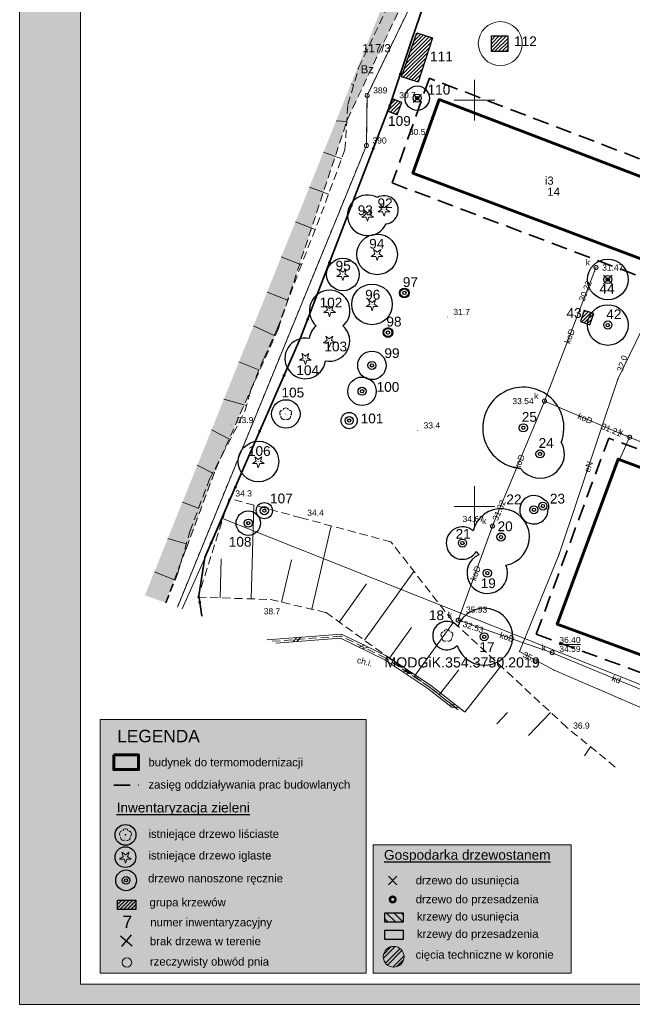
# Model space of a CAD drawing. Extents: x 5468194 to 5468404, y 5919486 to 5919674.
# Tile 1 of 13: x 5468194 to 5468269, y 5919489 to 5919610. Entities that reach past the tile are written whole.
import ezdxf
from ezdxf.enums import TextEntityAlignment as Align

# ---------------------------------------------------------------- set-up
doc = ezdxf.new("R2010")
doc.units = 0
doc.header["$PDSIZE"] = 0.75
doc.linetypes.add('PRZER1-1', pattern=[2, 1, -1])
doc.linetypes.add('PRZER2-1', pattern=[3, 2, -1])
doc.layers.get('0').update_dxf_attribs({"color": 253, "linetype": 'CONTINUOUS', "lineweight": 13})
for name, color, linetype, lineweight in [('022', 252, 'CONTINUOUS', 13), ('GEPPGD', 253, 'CONTINUOUS', 18), ('GEPPGD_O', 253, 'CONTINUOUS', 18), ('GESBLO', 253, 'CONTINUOUS', 18), ('GESBZO', 253, 'CONTINUOUS', 50), ('GESBZO_O', 253, 'CONTINUOUS', 50), ('GESDZI', 30, 'CONTINUOUS', 18), ('GESDZI_O', 30, 'CONTINUOUS', 18), ('GESUZY', 253, 'PRZER1-1', 18), ('GESUZY_O', 253, 'PRZER1-1', 18), ('GOSRBG', 253, 'CONTINUOUS', 18), ('GOSRBG_O', 253, 'CONTINUOUS', 18), ('GSLDSO', 253, 'CONTINUOUS', 18), ('GSLKOG', 253, 'CONTINUOUS', 35), ('GSPPRB', 253, 'CONTINUOUS', 20), ('GSPRDI', 253, 'CONTINUOUS', 18), ('GSPRDL', 253, 'CONTINUOUS', 18), ('GSPWPN', 253, 'CONTINUOUS', 13), ('GSPWPN_O', 253, 'CONTINUOUS', 13), ('GSSKOD', 253, 'PRZER2-1', 18), ('GSSKOD_O', 253, 'PRZER2-1', 18), ('GSSZAD', 253, 'PRZER2-1', 18), ('GSSZSN', 253, 'PRZER2-1', 18), ('GULEPR', 253, 'CONTINUOUS', 18), ('GULEPR_O', 253, 'CONTINUOUS', 18), ('GULKPR', 253, 'CONTINUOUS', 18), ('GULKPR_O', 253, 'CONTINUOUS', 18), ('GUPIWZ', 253, 'CONTINUOUS', 18), ('GUPIWZ_O', 253, 'CONTINUOUS', 18), ('GUPKSD', 253, 'CONTINUOUS', 18), ('GUPPRZ', 253, 'CONTINUOUS', 18), ('GUPPRZ_O', 253, 'CONTINUOUS', 18), ('ZZ korony', 94, 'CONTINUOUS', 30), ('ZZ_brak drzewa w terenie', 4, 'CONTINUOUS', 30), ('ZZ_budynek - termomodernizacja', 250, 'CONTINUOUS', 60), ('ZZ_cięcia techniczne', 30, 'CONTINUOUS', 13), ('ZZ_drzewa do przesadzenia', 180, 'CONTINUOUS', 30), ('ZZ_drzewa do usunięcia', 1, 'CONTINUOUS', 30), ('ZZ_drzewo nanoszone ręcznie', 34, 'CONTINUOUS', 30), ('ZZ_grupa krzewów', 3, 'CONTINUOUS', 30), ('ZZ_grupa krzewów_szraf', 3, 'CONTINUOUS', 13), ('ZZ_grupy krzewów', 3, 'CONTINUOUS', 30), ('ZZ_grupy krzewów szraf', 3, 'CONTINUOUS', 13), ('ZZ_korona', 94, 'CONTINUOUS', 30), ('ZZ_krzewy do przesadzenia', 210, 'CONTINUOUS', 13), ('ZZ_krzewy do usunięcia', 1, 'CONTINUOUS', 13), ('ZZ_numeracja', 5, 'CONTINUOUS', 13), ('ZZ_ramka', 250, 'CONTINUOUS', 13), ('ZZ_rzeczywisty obwód pnia', 6, 'CONTINUOUS', 13), ('ZZ_waloryzacja B', 5, 'CONTINUOUS', 30), ('ZZ_waloryzacja C', 6, 'CONTINUOUS', 30), ('ZZ_zakres oddziaływania prac', 40, 'PRZER2-1', 35)]:
    doc.layers.add(name, color=color, linetype=linetype, lineweight=lineweight)
doc.layers.add('ZZ_legenda', color=7, linetype='CONTINUOUS')
doc.styles.add('GENERATED_STYLE_1', font='ariali.ttf')
doc.styles.add('GEO-INFO', font='arial.ttf')
doc.styles.add('TMD', font='arial.ttf', dxfattribs={"height": 1.5})
pattern_1 = [(45, (0, 0), (-0.224506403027, 0.224506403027), [])]

# ---------------------------------------------------------------- blocks, each defined once
blk = doc.blocks.new('KOLO')
blk.add_hatch(color=0).paths.add_polyline_path([(-0.5, 0), (-0.482963, -0.12941), (-0.433013, -0.25), (-0.353553, -0.353553), (-0.25, -0.433013), (-0.12941, -0.482963), (0, -0.5), (0.12941, -0.482963), (0.25, -0.433013), (0.353553, -0.353553), (0.433013, -0.25), (0.482963, -0.12941), (0.5, 0), (0.482963, 0.12941), (0.433013, 0.25), (0.353553, 0.353553), (0.25, 0.433013), (0.12941, 0.482963), (0, 0.5), (-0.12941, 0.482963), (-0.25, 0.433013), (-0.353553, 0.353553), (-0.433013, 0.25), (-0.482963, 0.12941)])
blk = doc.blocks.new('EPPGS')
at = {"color": 0}
blk.add_lwpolyline([(0, 0.5), (0.154508, 0.475528), (0.293893, 0.404508), (0.404508, 0.293893), (0.475528, 0.154508), (0.5, 0), (0.475528, -0.154508), (0.404508, -0.293893), (0.293893, -0.404508), (0.154508, -0.475528), (0, -0.5), (-0.154508, -0.475528), (-0.293893, -0.404508), (-0.404508, -0.293893), (-0.475528, -0.154508), (-0.5, 0), (-0.475528, 0.154508), (-0.404508, 0.293893), (-0.293893, 0.404508), (-0.154508, 0.475528)], close=True, dxfattribs=at)
blk = doc.blocks.new('SPDIP')
blk.add_hatch(color=0).paths.add_polyline_path([(0, -0.09), (0.027812, -0.085595), (0.052901, -0.072812), (0.072812, -0.052901), (0.085595, -0.027812), (0.09, 0), (0.085595, 0.027812), (0.072812, 0.052901), (0.052901, 0.072812), (0.027812, 0.085595), (0, 0.09), (-0.027812, 0.085595), (-0.052901, 0.072812), (-0.072812, 0.052901), (-0.085595, 0.027812), (-0.09, 0), (-0.085595, -0.027812), (-0.072812, -0.052901), (-0.052901, -0.072812), (-0.027812, -0.085595)])
at = {"color": 0}
blk.add_lwpolyline([(0.544942, 0.177062), (1.426676, -0.463555), (0.336792, -0.463555), (0, -1.500096), (-0.336792, -0.463555), (-1.426676, -0.463555), (-0.544942, 0.177062), (-0.881734, 1.213603), (0, 0.572986), (0.881734, 1.213603)], close=True, dxfattribs=at)
blk = doc.blocks.new('SPDLP')
blk.add_hatch(color=0).paths.add_polyline_path([(0, -0.09), (0.027812, -0.085595), (0.052901, -0.072812), (0.072812, -0.052901), (0.085595, -0.027812), (0.09, 0), (0.085595, 0.027812), (0.072812, 0.052901), (0.052901, 0.072812), (0.027812, 0.085595), (0, 0.09), (-0.027812, 0.085595), (-0.052901, 0.072812), (-0.072812, 0.052901), (-0.085595, 0.027812), (-0.09, 0), (-0.085595, -0.027812), (-0.072812, -0.052901), (-0.052901, -0.072812), (-0.027812, -0.085595)])
at = {"color": 0}
for points in [[(-1.271938, -0.268652), (-1.40916, -0.048001), (-1.462858, 0.20623), (-1.426585, 0.463525), (-1.304695, 0.693003), (-1.11182, 0.867117), (-0.871109, 0.964971)], [(-0.648554, 1.126667), (-0.481106, 1.325358), (-0.255912, 1.454989), (0, 1.5), (0.255912, 1.454989), (0.481106, 1.325358), (0.648554, 1.126667)], [(0.871109, 0.964971), (1.11182, 0.867117), (1.304695, 0.693003), (1.426585, 0.463525), (1.462858, 0.20623), (1.40916, -0.048001), (1.271938, -0.268652)], [(-0.137547, -1.292703), (-0.389802, -1.355024), (-0.648184, -1.327532), (-0.881678, -1.213525), (-1.062258, -1.026689), (-1.168249, -0.78945), (-1.186929, -0.530282)], [(1.186929, -0.530282), (1.168249, -0.78945), (1.062258, -1.026689), (0.881678, -1.213525), (0.648184, -1.327532), (0.389802, -1.355024), (0.137547, -1.292703)]]:
    blk.add_lwpolyline(points, dxfattribs=at)
blk = doc.blocks.new('POINT')
at = {"color": 0}
blk.add_point((0, 0), dxfattribs=at)
blk = doc.blocks.new('ODTN_1')
at = {"color": 0}
for points in [[(-1, -0.5), (0, 0.5)], [(0, -0.5), (1, 0.5)]]:
    blk.add_lwpolyline(points, dxfattribs=at)
blk = doc.blocks.new('OKRAG_PELNY')
at = {"color": 0}
blk.add_lwpolyline([(0, 0.5), (0.12941, 0.482963), (0.25, 0.433013), (0.353553, 0.353553), (0.433013, 0.25), (0.482963, 0.12941), (0.5, 0), (0.482963, -0.12941), (0.433013, -0.25), (0.353553, -0.353553), (0.25, -0.433013), (0.12941, -0.482963), (0, -0.5), (-0.12941, -0.482963), (-0.25, -0.433013), (-0.353553, -0.353553), (-0.433013, -0.25), (-0.482963, -0.12941), (-0.5, 0), (-0.482963, 0.12941), (-0.433013, 0.25), (-0.353553, 0.353553), (-0.25, 0.433013), (-0.12941, 0.482963)], close=True, dxfattribs=at)
blk = doc.blocks.new('drzewo nanoszone ręcznie')
at = {"layer": 'ZZ_drzewo nanoszone ręcznie'}
for radius in [0.5, 0.2]:
    blk.add_circle((0, 0), radius, dxfattribs=at)
blk = doc.blocks.new('usunięcie')
at = {"layer": 'ZZ_drzewa do usunięcia'}
for p, q in [((0.52, 0.51), (-0.52, -0.54)), ((0.52, -0.54), (-0.52, 0.51))]:
    blk.add_line(p, q, dxfattribs=at)
blk = doc.blocks.new('brak drzewa w terenie')
at = {"layer": 'ZZ_brak drzewa w terenie'}
for p, q in [((-0.71, 0.61), (0.71, -0.61)), ((0.61, 0.71), (-0.61, -0.71))]:
    blk.add_line(p, q, dxfattribs=at)
blk = doc.blocks.new('legenda inw.')
at = {"layer": 'ZZ_grupy krzewów szraf'}
h = blk.add_hatch(dxfattribs=at)
h.set_pattern_fill('ANSI31', color=256, scale=0.1)
h.set_pattern_definition([(45, (-5468702.04693, -5918207.18083), (-0.224506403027, 0.224506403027), [])])
h.paths.add_polyline_path([(-30.59, 8.97), (-28.36, 8.97), (-28.36, 7.84), (-30.59, 7.84)])
at = {"layer": 'ZZ_ramka', "true_color": 0xffffff}
blk.add_hatch(color=7, dxfattribs=at).paths.add_polyline_path([(-32.71, 31.23), (0, 31.23), (0, 0), (-32.71, 0)])
at = {"layer": '022', "color": 252, "linetype": 'Continuous', "lineweight": 13, "elevation": 10.1}
blk.add_lwpolyline([(-28.91, 14.05), (-29.46, 14.05), (-29.62, 13.54), (-29.79, 14.05), (-30.34, 14.05), (-29.9, 14.37), (-30.07, 14.89), (-29.62, 14.57), (-29.18, 14.89), (-29.35, 14.37)], close=True, dxfattribs=at)
at = {"layer": '022', "color": 252, "linetype": 'Continuous', "lineweight": 13}
blk.add_circle((-29.61, 17.02, 10.1), 0.0446, dxfattribs=at)
for centre, start, end in [((-29.97, 17.14, 10.1), 102.0858, 221.7918), ((-29.61, 17.39, 10.1), 30.147, 149.853), ((-29.26, 17.13, 10.1), 318.1964, 77.9024), ((-29.84, 16.72, 10.1), 174.1515, 293.8574), ((-29.39, 16.71, 10.1), 246.2199, 5.9258)]:
    blk.add_arc(centre, 0.375, start, end, dxfattribs=at)
at = {"layer": 'ZZ korony', "color": 96, "linetype": 'Continuous', "lineweight": 30, "true_color": 0x006600}
for centre in [(-29.61, 17.02, 10.1), (-29.62, 14.28, 10.1), (-29.54, 11.42, 10.1)]:
    blk.add_circle(centre, 1.28, dxfattribs=at)
at = {"layer": 'ZZ_budynek - termomodernizacja'}
blk.add_lwpolyline([(-31.05, 26.86), (-28, 26.86), (-28, 25.06), (-31.05, 25.06)], close=True, dxfattribs=at)
at = {"layer": 'ZZ_drzewo nanoszone ręcznie', "color": 34, "linetype": 'Continuous', "lineweight": 30}
for radius in [0.47, 0.19]:
    blk.add_circle((-29.54, 11.42, 10.1), radius, dxfattribs=at)
at = {"layer": 'ZZ_grupy krzewów', "linetype": 'Continuous', "lineweight": 30, "elevation": 10.1, "flags": 128}
blk.add_lwpolyline([(-30.59, 8.97), (-28.36, 8.97), (-28.36, 7.84), (-30.59, 7.84)], close=True, dxfattribs=at)
at = {"layer": 'ZZ_ramka'}
blk.add_lwpolyline([(-32.71, 31.23), (0, 31.23), (0, 0), (-32.71, 0)], close=True, dxfattribs=at)
at = {"layer": 'ZZ_rzeczywisty obwód pnia'}
blk.add_circle((-29.44, 1.31), 0.59, dxfattribs=at)
at = {"layer": 'ZZ_zakres oddziaływania prac'}
blk.add_lwpolyline([(-31.05, 23.15), (-28, 23.15)], dxfattribs=at)
at = {"layer": 'ZZ_brak drzewa w terenie'}
blk.add_blockref('brak drzewa w terenie', (-29.51, 3.99, 20.14), dxfattribs=at)
at = {"layer": 'ZZ_legenda', "width": 38.9492, "attachment_point": 1, "style": 'TMD'}
for s, insert, char_height in [('LEGENDA', (-30.64, 29.95, 10.1), 1.524), ('budynek do termomodernizacji', (-26.79, 26.46, 10.1), 1), ('zasięg oddziaływania prac budowlanych', (-26.79, 23.72, 10.1), 1), ('{\\LInwentaryzacja zieleni}', (-30.7, 20.98, 10.1), 1.2), ('istniejące drzewo liściaste', (-26.79, 17.65, 10.1), 1), ('istniejące drzewo iglaste', (-26.79, 14.99, 10.1), 1), ('drzewo nanoszone ręcznie', (-26.84, 12.18, 10.1), 1), ('grupa krzewów', (-26.66, 9.22, 10.1), 1), ('numer inwentaryzacyjny', (-26.56, 6.76, 10.1), 1), ('brak drzewa w terenie', (-26.61, 4.44, 10.1), 1), ('rzeczywisty obwód pnia', (-26.61, 1.93, 10.1), 1)]:
    blk.add_mtext(s, dxfattribs=dict(at, insert=insert, char_height=char_height))
at = {"layer": 'ZZ_numeracja', "color": 5, "linetype": 'Continuous', "lineweight": 18, "insert": (-29.97, 7.07, 10.1), "char_height": 1.52, "attachment_point": 1, "style": 'GENERATED_STYLE_1'}
blk.add_mtext('\\A1;{\\fArial|b0|i0|c238|p38;7}', dxfattribs=at)
blk = doc.blocks.new('legenda gosp.')
at = {"layer": 'ZZ_cięcia techniczne'}
h = blk.add_hatch(dxfattribs=at)
h.set_pattern_fill('ANSI32', color=256, scale=0.1, style=0)
h.set_pattern_definition([(45, (-5470009.9023, -5922541.2068), (-0.67351920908, 0.67351920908), []), (45, (-5470009.4533, -5922541.2068), (-0.67351920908, 0.67351920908), [])])
edge = h.paths.add_edge_path()
edge.add_arc((-21.83, 2.02), 1.28, 0, 360)
at = {"layer": 'ZZ_drzewa do przesadzenia'}
h = blk.add_hatch(color=256, dxfattribs=at)
edge = h.paths.add_edge_path()
edge.add_arc((-21.95, 9.07), 0.5, 0, 360)
edge = h.paths.add_edge_path(flags=17)
edge.add_arc((-21.95, 9.07), 0.2, 0, 360)
at = {"layer": 'ZZ_krzewy do przesadzenia'}
h = blk.add_hatch(color=256, dxfattribs=at)
h.dxf.hatch_style = 1
h.paths.add_polyline_path([(-22.92, 5.27), (-20.68, 5.27), (-20.68, 4.14), (-22.92, 4.14)])
at = {"layer": 'ZZ_krzewy do usunięcia'}
h = blk.add_hatch(dxfattribs=at)
h.set_pattern_fill('ANSI31,_O', color=256, scale=0.2, angle=90)
h.set_pattern_definition([(135, (-5468111.8874, -5919571.0562), (-0.449012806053, -0.449012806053), [])])
h.paths.add_polyline_path([(-22.92, 7.41), (-20.68, 7.41), (-20.68, 6.27), (-22.92, 6.27)])
at = {"layer": 'ZZ_ramka', "true_color": 0xffffff}
blk.add_hatch(color=7, dxfattribs=at).paths.add_polyline_path([(-24.35, 15.8), (0, 15.8), (0, 0), (-24.35, 0)])
at = {"layer": 'ZZ_cięcia techniczne', "linetype": 'Continuous'}
blk.add_circle((-21.83, 2.02, 10.1), 1.28, dxfattribs=at)
at = {"layer": 'ZZ_krzewy do przesadzenia', "color": 3, "linetype": 'Continuous', "lineweight": 30, "elevation": 10.1, "flags": 128}
for points in [[(-22.92, 7.41), (-20.68, 7.41), (-20.68, 6.27), (-22.92, 6.27)], [(-22.92, 5.27), (-20.68, 5.27), (-20.68, 4.14), (-22.92, 4.14)]]:
    blk.add_lwpolyline(points, close=True, dxfattribs=at)
at = {"layer": 'ZZ_ramka'}
blk.add_lwpolyline([(-24.35, 15.8), (0, 15.8), (0, 0), (-24.35, 0)], close=True, dxfattribs=at)
at = {"layer": 'ZZ_drzewa do usunięcia'}
blk.add_blockref('usunięcie', (-21.94, 11.42), dxfattribs=at)
at = {"layer": 'ZZ_legenda', "width": 38.9492, "attachment_point": 1, "style": 'TMD'}
for s, insert, char_height in [('{\\LGospodarka drzewostanem}', (-23.02, 15.16, 10.1), 1.2), ('drzewo do usunięcia', (-19.12, 11.93, 10.1), 1), ('drzewo do przesadzenia', (-19.12, 9.6, 10.1), 1), ('krzewy do usunięcia', (-18.98, 7.48, 10.1), 1), ('krzewy do przesadzenia', (-18.98, 5.34, 10.1), 1), ('cięcia techniczne w koronie', (-19.13, 2.78, 10.1), 1)]:
    blk.add_mtext(s, dxfattribs=dict(at, insert=insert, char_height=char_height))

msp = doc.modelspace()

# ---------------------------------------------------------------- hatches: boundary and pattern name
at = {"layer": 'GSSZAD', "linetype": 'Continuous', "lineweight": 18}
h = msp.add_hatch(dxfattribs=at)
h.set_pattern_fill('OTZK', color=256, scale=0.5, style=0)
h.set_pattern_definition([(0, (5460000, 5910000), (3, 3), [0.3827, -5.6173]), (0, (5460000, 5910000.924), (3, 3), [0.3827, -5.6173]), (90, (5459999.7294, 5910000.2706), (-3, 3), [0.3827, -5.6173]), (90, (5460000.6533, 5910000.2706), (-3, 3), [0.3827, -5.6173]), (45, (5460000.3827, 5910000), (-3, 3), [0.3826834, -3.8599573]), (45, (5459999.7294, 5910000.6533), (-3, 3), [0.3826834, -3.8599573]), (135, (5460000, 5910000), (-3, -3), [0.3826834, -3.8599573]), (135, (5460000.6533, 5910000.6533), (-3, -3), [0.3826834, -3.8599573]), (0, (5460003, 5910000.924), (3, 3), [0.3827, -5.6173]), (90, (5460002.7294, 5910000.2706), (-3, 3), [0.3827, -5.6173]), (90, (5460003.6533, 5910000.2706), (-3, 3), [0.3827, -5.6173]), (45, (5460003.567, 5910000.1836), (-3, 3), [0.1233591, -4.1192816]), (45, (5460002.7294, 5910000.6533), (-3, 3), [0.3826834, -3.8599573]), (135, (5460002.817, 5910000.1836), (-3, -3), [0.1233591, -4.1192816]), (135, (5460003.6533, 5910000.6533), (-3, -3), [0.3826834, -3.8599573])])
h.paths.add_polyline_path([(5468257.49, 5919648.07), (5468254.19, 5919643.12), (5468251.2, 5919639.51), (5468248.92, 5919637.02), (5468209.44, 5919539.06), (5468211.99, 5919538.13), (5468214.54, 5919544.84), (5468218.13, 5919554.54), (5468225.87, 5919571.91), (5468234.37, 5919597.64), (5468248.09, 5919626.63), (5468268.67, 5919657.82)], flags=0)
at = {"layer": 'ZZ_grupa krzewów_szraf'}
h = msp.add_hatch(dxfattribs=at)
h.set_pattern_fill('ANSI31', color=256, scale=0.1, style=0)
h.set_pattern_definition(pattern_1)
h.paths.add_polyline_path([(5468241.02, 5919602.88), (5468242.9, 5919608.31), (5468244.83, 5919607.67), (5468243.09, 5919602.22)])
h = msp.add_hatch(dxfattribs=at)
h.set_pattern_fill('ANSI31', color=256, scale=0.1, style=0)
h.set_pattern_definition(pattern_1)
h.paths.add_polyline_path([(5468252.09, 5919607.92), (5468254.1, 5919607.92), (5468254.1, 5919605.98), (5468252.09, 5919605.98)])
h = msp.add_hatch(dxfattribs=at)
h.set_pattern_fill('ANSI31', color=256, scale=0.1, style=0)
h.set_pattern_definition(pattern_1)
h.paths.add_polyline_path([(5468239.92, 5919600.16), (5468239.37, 5919598.63), (5468240.49, 5919598.18), (5468241.05, 5919599.72)])
h = msp.add_hatch(dxfattribs=at)
h.set_pattern_fill('ANSI31', color=256, scale=0.1, style=0)
h.set_pattern_definition(pattern_1)
h.paths.add_polyline_path([(5468263.51, 5919574.12), (5468263.04, 5919572.74), (5468264.2, 5919572.34), (5468264.69, 5919573.75)])
at = {"layer": 'ZZ_ramka', "true_color": 0xffffff}
h = msp.add_hatch(color=7, dxfattribs=at)
h.paths.add_polyline_path([(5468401.52, 5919491.2), (5468201.52, 5919491.2), (5468201.52, 5919634.7), (5468401.52, 5919634.7)], flags=16)
h.paths.add_polyline_path([(5468194.02, 5919637.2), (5468404.02, 5919637.2), (5468404.02, 5919488.7), (5468194.02, 5919488.7)])

# ---------------------------------------------------------------- linework, layer by layer
at = {"linetype": 'Continuous', "lineweight": 13, "elevation": 100, "flags": 128}
for points in [[(5468250, 5919597.5), (5468250, 5919602.5)], [(5468247.5, 5919600), (5468252.5, 5919600)], [(5468250, 5919547.5), (5468250, 5919552.5)], [(5468247.5, 5919550), (5468252.5, 5919550)]]:
    msp.add_lwpolyline(points, dxfattribs=at)
at = {"layer": 'GESBLO', "linetype": 'Continuous', "lineweight": 18, "elevation": 10.18}
msp.add_lwpolyline([(5468303.1, 5919528.54), (5468307.71, 5919540.92), (5468267.7, 5919555.81), (5468260.2, 5919535.5), (5468300.23, 5919520.8)], close=True, dxfattribs=at)
at = {"layer": 'GESBZO', "linetype": 'Continuous', "lineweight": 50, "elevation": 10.18}
for points in [[(5468273.77, 5919579.26), (5468277.09, 5919588.06), (5468245.65, 5919600.08), (5468242.42, 5919591.02)], [(5468354.12, 5919533.33), (5468344.49, 5919507.14), (5468312.94, 5919519.36), (5468314.95, 5919524.18), (5468303.1, 5919528.54), (5468300.23, 5919520.8), (5468260.2, 5919535.5), (5468267.7, 5919555.81), (5468307.71, 5919540.92), (5468312.98, 5919555.04), (5468324.61, 5919550.59), (5468322.67, 5919545.44)]]:
    msp.add_lwpolyline(points, close=True, dxfattribs=at)
at = {"layer": 'GESDZI', "linetype": 'Continuous', "lineweight": 18, "elevation": 10.22}
for points in [[(5468236.79, 5919600.59), (5468260.24, 5919649.06), (5468264.19, 5919655.62), (5468266.47, 5919659.4)], [(5468269.34, 5919658.39), (5468264.19, 5919655.62), (5468260.24, 5919649.06), (5468236.79, 5919600.59), (5468236.7, 5919594.41), (5468213.44, 5919537.6)], [(5468213.44, 5919537.6), (5468236.7, 5919594.41), (5468236.79, 5919600.59)]]:
    msp.add_lwpolyline(points, dxfattribs=at)
at = {"layer": 'GESUZY', "linetype": 'PRZER1-1', "lineweight": 18, "ltscale": 0.5, "elevation": 10.08}
for points in [[(5468266.47, 5919659.4), (5468264.19, 5919655.62), (5468260.24, 5919649.06), (5468236.79, 5919600.59), (5468236.7, 5919594.41), (5468213.44, 5919537.6)], [(5468213.44, 5919537.6), (5468236.7, 5919594.41), (5468236.79, 5919600.59), (5468260.24, 5919649.06), (5468264.19, 5919655.62), (5468261.12, 5919653.81), (5468258.19, 5919649), (5468255.15, 5919644.49), (5468249.49, 5919637.57), (5468248.83, 5919636.79)]]:
    msp.add_lwpolyline(points, dxfattribs=at)
at = {"layer": 'GOSRBG', "linetype": 'Continuous', "lineweight": 18, "elevation": 10.04}
msp.add_lwpolyline([(5468282.93, 5919523.12), (5468218.99, 5919548.49), (5468214.03, 5919537.38)], dxfattribs=at)
at = {"layer": 'GSLDSO', "linetype": 'Continuous', "lineweight": 18, "elevation": 10.18}
for points in [[(5468224.44, 5919533.58), (5468233.62, 5919534.28), (5468239.22, 5919531.55), (5468244.58, 5919527.98), (5468248.77, 5919524.69)], [(5468225.57, 5919533.17), (5468233.52, 5919533.78), (5468238.98, 5919531.11), (5468244.28, 5919527.58), (5468247.25, 5919525.25)]]:
    msp.add_lwpolyline(points, dxfattribs=at)
at = {"layer": 'GSLKOG', "linetype": 'Continuous', "lineweight": 35, "elevation": 10.18}
for points in [[(5468269.3, 5919658.4), (5468268.6, 5919658.04), (5468267.23, 5919655.73), (5468265.55, 5919652.72), (5468263.23, 5919648.59), (5468260.78, 5919644.07), (5468258.63, 5919640.24), (5468256.79, 5919636.87), (5468254.26, 5919632.49), (5468252.79, 5919629.7), (5468250.72, 5919625.95), (5468246.85, 5919618.9), (5468245.22, 5919616.02), (5468242.31, 5919607.45), (5468239.59, 5919599.35)], [(5468216.46, 5919536.5), (5468216.06, 5919539.01), (5468216.83, 5919543.72), (5468220.91, 5919553.17), (5468228.6, 5919570.76), (5468239.59, 5919599.35)]]:
    msp.add_lwpolyline(points, dxfattribs=at)
at = {"layer": 'GSPPRB', "linetype": 'Continuous', "lineweight": 20}
for p in [(5468239.59, 5919599.35, 10.28), (5468234.37, 5919597.64, 10.28), (5468225.87, 5919571.91, 10.28), (5468228.6, 5919570.76, 10.28), (5468267.88, 5919555.74, 10.28), (5468218.13, 5919554.54, 10.28), (5468220.91, 5919553.17, 10.28), (5468214.54, 5919544.84, 10.28), (5468239.73, 5919545.63, 10.28), (5468216.83, 5919543.72, 10.28), (5468260.42, 5919544.12, 10.28), (5468215.97, 5919538.82, 10.28), (5468216.06, 5919539.01, 10.28), (5468231.73, 5919536.93, 10.28), (5468247.31, 5919535.88, 10.28), (5468233.57, 5919534.03, 10.28), (5468239.1, 5919531.33, 10.28), (5468259.8, 5919529.83, 10.28), (5468244.43, 5919527.78, 10.28), (5468267.91, 5919526.33, 10.28)]:
    msp.add_point(p, dxfattribs=at)
at = {"layer": 'GSSKOD', "linetype": 'PRZER2-1', "lineweight": 18, "ltscale": 0.5, "elevation": 10.18}
msp.add_lwpolyline([(5468248.01, 5919524.97), (5468244.43, 5919527.78), (5468239.1, 5919531.33), (5468233.57, 5919534.03), (5468225.01, 5919533.38)], dxfattribs=at)
at = {"layer": 'GSSZAD', "linetype": 'PRZER2-1', "lineweight": 18, "ltscale": 0.5, "elevation": 10.1}
msp.add_lwpolyline([(5468211.99, 5919538.13), (5468214.54, 5919544.84), (5468218.13, 5919554.54), (5468225.87, 5919571.91), (5468234.37, 5919597.64), (5468248.09, 5919626.63), (5468268.67, 5919657.82), (5468257.49, 5919648.07), (5468254.19, 5919643.12), (5468251.2, 5919639.51), (5468248.92, 5919637.02)], dxfattribs=at)
at = {"layer": 'GSSZSN', "linetype": 'PRZER2-1', "lineweight": 18, "ltscale": 0.5, "elevation": 10.06}
for points in [[(5468212.05, 5919538.11), (5468213.51, 5919541.8), (5468214.97, 5919546.92), (5468217.39, 5919553.35), (5468218.94, 5919556.3), (5468221.74, 5919561.72), (5468222.53, 5919564.47), (5468224.1, 5919568.29), (5468225.72, 5919571.84), (5468228.42, 5919579.02), (5468231.14, 5919585.99), (5468234.05, 5919593.87), (5468234.43, 5919599.46), (5468235.75, 5919603.97), (5468239.29, 5919611.46), (5468242.39, 5919616.7), (5468246.39, 5919624.07), (5468249.71, 5919630.13), (5468254.36, 5919641.8)], [(5468267.34, 5919517.91), (5468261.35, 5919522.81), (5468247.31, 5919535.88), (5468239.73, 5919545.63), (5468228.67, 5919548.59), (5468219.82, 5919550.97), (5468215.97, 5919538.82)], [(5468215.97, 5919538.82), (5468224.87, 5919538.54), (5468231.73, 5919536.93), (5468244.43, 5919527.78), (5468248.01, 5919524.97)]]:
    msp.add_lwpolyline(points, dxfattribs=at)
at = {"layer": 'GSSZSN', "linetype": 'Continuous', "lineweight": 18, "elevation": 10.06, "flags": 128}
for points in [[(5468236.82, 5919606.24), (5468236.56, 5919606.36)], [(5468235.14, 5919601.91), (5468234.81, 5919602.01)], [(5468234.29, 5919597.37), (5468232.97, 5919597.45)], [(5468233.66, 5919592.79), (5468231.42, 5919593.62)], [(5468232.04, 5919588.43), (5468229.68, 5919589.3)], [(5468230.39, 5919584.07), (5468227.96, 5919585.02)], [(5468228.7, 5919579.74), (5468226.22, 5919580.7)], [(5468227.05, 5919575.38), (5468224.47, 5919576.35)], [(5468225.36, 5919571.05), (5468222.8, 5919572.22)], [(5468223.48, 5919566.79), (5468221.02, 5919567.8)], [(5468221.94, 5919562.41), (5468219.16, 5919563.2)], [(5468219.93, 5919558.22), (5468217.63, 5919559.41)], [(5468217.78, 5919554.09), (5468215.89, 5919555.09)], [(5468216.04, 5919549.78), (5468214.06, 5919550.53)], [(5468222.5, 5919538.61), (5468222.86, 5919550.15)], [(5468229.97, 5919537.34), (5468232.38, 5919547.6)], [(5468214.53, 5919545.38), (5468212.24, 5919546.03)], [(5468218.69, 5919538.73), (5468218.84, 5919543.55)], [(5468226.27, 5919538.21), (5468227.48, 5919543.4)], [(5468213.17, 5919540.93), (5468210.6, 5919541.95)], [(5468236.45, 5919533.53), (5468242.55, 5919542)], [(5468233.36, 5919535.76), (5468236.73, 5919540.45)], [(5468239.53, 5919531.31), (5468242.26, 5919535.09)], [(5468242.62, 5919529.08), (5468247.44, 5919535.76)], [(5468248.84, 5919524.67), (5468253.27, 5919530.33)], [(5468245.68, 5919526.8), (5468248.08, 5919529.87)], [(5468252.76, 5919523.24), (5468254.08, 5919524.61)], [(5468256.67, 5919521.81), (5468259.38, 5919524.64)], [(5468263.54, 5919519.3), (5468264.31, 5919520.39)]]:
    msp.add_lwpolyline(points, dxfattribs=at)
at = {"layer": 'GULEPR', "linetype": 'Continuous', "lineweight": 18, "elevation": 10.14}
msp.add_lwpolyline([(5468316.02, 5919562.76), (5468310.27, 5919562.18), (5468306.86, 5919562.57), (5468296.38, 5919566.71), (5468275.05, 5919574.08), (5468272.98, 5919574.12), (5468271.94, 5919573.47), (5468270.54, 5919571.56), (5468267.67, 5919565.64), (5468260.42, 5919544.12), (5468255.57, 5919532.12), (5468259.8, 5919529.83), (5468267.91, 5919526.33), (5468276.8, 5919522.51), (5468274.51, 5919515.29)], dxfattribs=at)
at = {"layer": 'GULKPR', "linetype": 'Continuous', "lineweight": 18, "elevation": 10.14}
for points in [[(5468264.97, 5919579.4), (5468264.79, 5919578.94), (5468258.63, 5919562.96)], [(5468252.22, 5919547.56), (5468252.41, 5919548.02), (5468258.63, 5919562.96)], [(5468258.63, 5919562.96), (5468268.65, 5919558.7), (5468269.11, 5919558.51)], [(5468267.88, 5919555.74), (5468269.11, 5919558.51)], [(5468269.11, 5919558.51), (5468281.38, 5919553.39)], [(5468248.01, 5919535.99), (5468252.22, 5919547.56)], [(5468259.57, 5919531.99), (5468248.48, 5919535.83), (5468248.01, 5919535.99)], [(5468275.4, 5919525.44), (5468274.94, 5919525.63), (5468259.57, 5919531.99)]]:
    msp.add_lwpolyline(points, dxfattribs=at)
at = {"layer": 'GUPPRZ_O', "linetype": 'Continuous', "lineweight": 9, "elevation": 10.8, "flags": 128}
msp.add_lwpolyline([(5468260.45, 5919533), (5468263.07, 5919533)], dxfattribs=at)
at = {"layer": 'ZZ_budynek - termomodernizacja', "elevation": 10.18}
for points in [[(5468277.09, 5919588.06), (5468245.65, 5919600.08), (5468242.42, 5919591.02), (5468273.77, 5919579.26)], [(5468312.98, 5919555.04), (5468307.71, 5919540.92), (5468267.7, 5919555.81), (5468260.2, 5919535.5), (5468300.23, 5919520.8), (5468303.1, 5919528.54), (5468314.95, 5919524.18), (5468312.94, 5919519.36), (5468328.72, 5919513.25), (5468344.49, 5919507.14), (5468354.12, 5919533.33), (5468322.67, 5919545.44), (5468324.61, 5919550.59)]]:
    msp.add_lwpolyline(points, dxfattribs=at)
at = {"layer": 'ZZ_grupa krzewów'}
for points in [[(5468241.02, 5919602.88), (5468242.9, 5919608.31), (5468244.83, 5919607.67), (5468243.09, 5919602.22), (5468241.02, 5919602.88)], [(5468239.92, 5919600.16), (5468239.37, 5919598.63), (5468240.49, 5919598.18), (5468241.05, 5919599.72), (5468239.92, 5919600.16)], [(5468263.51, 5919574.12), (5468263.04, 5919572.74), (5468264.2, 5919572.34), (5468264.69, 5919573.75), (5468263.51, 5919574.12)]]:
    msp.add_lwpolyline(points, dxfattribs=at)
msp.add_lwpolyline([(5468252.09, 5919607.92), (5468254.1, 5919607.92), (5468254.1, 5919605.98), (5468252.09, 5919605.98)], close=True, dxfattribs=at)
at = {"layer": 'ZZ_grupa krzewów_szraf', "color": 32}
msp.add_circle((5468253.18, 5919606.97), 2.7, dxfattribs=at)
at = {"layer": 'ZZ_korona'}
for centre, radius in [((5468242.96, 5919600.25), 1.5), ((5468238.02, 5919581.02), 2.5), ((5468233.81, 5919578.54), 2), ((5468266.42, 5919577.93), 2.5), ((5468237.39, 5919574.86), 2.5), ((5468241.38, 5919576.27), 0.6), ((5468266.42, 5919572.32), 2.5), ((5468239.35, 5919571.4), 0.6), ((5468237.38, 5919567.35), 1.75), ((5468236.17, 5919564.17), 1.75), ((5468226.79, 5919561.38), 1.75), ((5468234.58, 5919560.56), 1), ((5468223.41, 5919555.52), 2.5), ((5468224.14, 5919549.47), 1), ((5468222.16, 5919547.93), 1.5)]:
    msp.add_circle(centre, radius, dxfattribs=at)
for centre, radius, start, end in [((5468236.87, 5919585.83), 2.5, 62.0292, 334.8141), ((5468238.88, 5919586.49), 1.75, 278.5877, 118.2555), ((5468232.18, 5919574.1), 2.5, 311.2234, 228.106), ((5468232.15, 5919570.36), 2.5, 131.2234, 173.0009), ((5468232.15, 5919570.36), 2.5, 258.3576, 48.106), ((5468229.17, 5919568.21), 2.5, 78.3576, 353.0009), ((5468256.02, 5919559.67), 5, 339.6282, 266.0612), ((5468258.08, 5919556.46), 3, 216.4797, 29.2096), ((5468257.32, 5919549.58), 1.75, 42.3162, 1.9239), ((5468253.27, 5919546.22), 3.5, 280.0815, 167.5118), ((5468258.43, 5919550.03), 0.75, 328.4568, 75.7833), ((5468248.53, 5919545.48), 2, 48.4763, 329.2715), ((5468251.59, 5919541.78), 2.5, 115.0713, 23.5085), ((5468253.27, 5919546.22), 3.5, 210.236, 218.4983), ((5468251.21, 5919533.95), 3.5, 197.7268, 158.834), ((5468246.61, 5919534.09), 1.75, 40.028, 316.5329)]:
    msp.add_arc(centre, radius, start, end, dxfattribs=at)
at = {"layer": 'ZZ_ramka', "elevation": 10.06}
for points in [[(5468194.02, 5919637.2), (5468404.02, 5919637.2), (5468404.02, 5919488.7), (5468194.02, 5919488.7)], [(5468401.52, 5919491.2), (5468201.52, 5919491.2), (5468201.52, 5919634.7), (5468401.52, 5919634.7)]]:
    msp.add_lwpolyline(points, close=True, dxfattribs=at)
at = {"layer": 'ZZ_zakres oddziaływania prac', "elevation": 10.18}
for points in [[(5468244.46, 5919602.69), (5468239.87, 5919589.81)], [(5468275.93, 5919590.65), (5468244.46, 5919602.69)], [(5468239.87, 5919589.81), (5468313.45, 5919562.05)], [(5468257.61, 5919534.25), (5468266.53, 5919558.39)], [(5468306.53, 5919543.49), (5468266.53, 5919558.39)], [(5468257.61, 5919534.25), (5468301.41, 5919518.24)]]:
    msp.add_lwpolyline(points, dxfattribs=at)

# ---------------------------------------------------------------- block references
at = {"layer": 'GEPPGD', "lineweight": 18, "xscale": 0.5, "yscale": 0.5}
for p in [(5468236.79, 5919600.59, 10.24), (5468236.7, 5919594.41, 10.24)]:
    msp.add_blockref('EPPGS', p, dxfattribs=at)
at = {"layer": 'GSLDSO', "lineweight": 18, "xscale": 0.5, "yscale": 0.5}
for p, rotation in [((5468228.14, 5919533.62, 10.18), 4.369244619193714), ((5468236.34, 5919532.68, 10.18), 333.9762445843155), ((5468241.77, 5919529.56, 10.18), 326.3347465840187), ((5468247.46, 5919525.41, 10.18), 321.9096442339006)]:
    msp.add_blockref('ODTN_1', p, dxfattribs=dict(at, rotation=rotation))
at = {"layer": 'GSLKOG', "lineweight": 35, "xscale": 0.35, "yscale": 0.35}
for p in [(5468240.89, 5919603.22, 10.18), (5468239.59, 5919599.35, 10.18), (5468239.59, 5919599.35, 10.18), (5468237.54, 5919594.02, 10.18), (5468234.85, 5919587.02, 10.18), (5468232.16, 5919580.02, 10.18), (5468229.47, 5919573.02, 10.18), (5468226.57, 5919566.11, 10.18), (5468223.56, 5919559.24, 10.18), (5468220.56, 5919552.36, 10.18), (5468217.59, 5919545.48, 10.18), (5468216.19, 5919538.21, 10.18)]:
    msp.add_blockref('KOLO', p, dxfattribs=at)
at = {"layer": 'GSPRDI', "lineweight": 18, "xscale": 0.5, "yscale": 0.5}
for p in [(5468236.85, 5919585.84, 10.12), (5468238.87, 5919586.48, 10.12), (5468238.02, 5919581, 10.12), (5468233.79, 5919578.54, 10.12), (5468237.4, 5919574.82, 10.12), (5468232.17, 5919574.09, 10.12), (5468232.14, 5919570.35, 10.12), (5468229.19, 5919568.21, 10.12), (5468223.4, 5919555.49, 10.12)]:
    msp.add_blockref('SPDIP', p, dxfattribs=at)
at = {"layer": 'GSPRDL', "lineweight": 18, "xscale": 0.5, "yscale": 0.5}
for p in [(5468226.77, 5919561.37, 10.12), (5468246.61, 5919534.09, 10.12)]:
    msp.add_blockref('SPDLP', p, dxfattribs=at)
at = {"layer": 'GSPWPN', "lineweight": 13, "xscale": 0.09, "yscale": 0.09}
for p in [(5468240, 5919600, 10.08), (5468241.19, 5919595.46, 10.08), (5468246.66, 5919573.31, 10.08), (5468220, 5919560, 10.08), (5468242.99, 5919559.34, 10.08), (5468219.82, 5919550.97, 10.08), (5468228.67, 5919548.59, 10.08), (5468224.87, 5919538.54, 10.08), (5468261.35, 5919522.81, 10.08)]:
    msp.add_blockref('KOLO', p, dxfattribs=at)
at = {"layer": 'GUPIWZ', "lineweight": 18, "xscale": 0.5, "yscale": 0.5}
for p in [(5468264.97, 5919579.4, 10.18), (5468258.63, 5919562.96, 10.18), (5468269.11, 5919558.51, 10.18), (5468252.22, 5919547.56, 10.18), (5468248.01, 5919535.99, 10.18), (5468259.57, 5919531.99, 10.18)]:
    msp.add_blockref('OKRAG_PELNY', p, dxfattribs=at)
at = {"layer": 'GUPKSD', "lineweight": 18, "xscale": 0.5, "yscale": 0.5}
for p in [(5468264.97, 5919579.4, 10.16), (5468258.63, 5919562.96, 10.16), (5468269.11, 5919558.51, 10.16), (5468252.22, 5919547.56, 10.16), (5468248.01, 5919535.99, 10.16), (5468259.57, 5919531.99, 10.16)]:
    msp.add_blockref('POINT', p, dxfattribs=at)
at = {"layer": 'GUPPRZ', "lineweight": 18}
for p in [(5468264.79, 5919578.94, 10.16), (5468264.97, 5919579.4, 10.16), (5468267.67, 5919565.64, 10.16), (5468258.63, 5919562.96, 10.16), (5468268.65, 5919558.7, 10.16), (5468269.11, 5919558.51, 10.16), (5468252.22, 5919547.56, 10.16), (5468252.41, 5919548.02, 10.16), (5468248.01, 5919535.99, 10.16), (5468248.48, 5919535.83, 10.16), (5468255.57, 5919532.12, 10.16), (5468259.57, 5919531.99, 10.16)]:
    msp.add_blockref('POINT', p, dxfattribs=at)
at = {"layer": 'ZZ_drzewa do usunięcia'}
for p in [(5468242.96, 5919600.25), (5468266.42, 5919577.93)]:
    msp.add_blockref('usunięcie', p, dxfattribs=at)
at = {"layer": 'ZZ_drzewo nanoszone ręcznie'}
for p in [(5468242.96, 5919600.25), (5468266.42, 5919577.93), (5468241.38, 5919576.27), (5468266.42, 5919572.32), (5468239.35, 5919571.4), (5468237.38, 5919567.35), (5468236.17, 5919564.17), (5468234.58, 5919560.56), (5468256.02, 5919559.67), (5468258.08, 5919556.46), (5468224.14, 5919549.47), (5468257.32, 5919549.58), (5468258.43, 5919550.03), (5468222.16, 5919547.93), (5468248.53, 5919545.48), (5468253.27, 5919546.22), (5468251.59, 5919541.78), (5468251.21, 5919533.95)]:
    msp.add_blockref('drzewo nanoszone ręcznie', p, dxfattribs=at)
at = {"layer": 'ZZ_ramka'}
for name, p in [('legenda inw.', (5468236.66, 5919492.54, 10.06)), ('legenda gosp.', (5468261.89, 5919492.54, 10.06))]:
    msp.add_blockref(name, p, dxfattribs=at)

# ---------------------------------------------------------------- texts
at = {"layer": 'GEPPGD_O', "linetype": 'Continuous', "lineweight": 0, "style": 'GEO-INFO'}
for s, p in [('389', (5468237.54, 5919600.84, 10.8)), ('390', (5468237.45, 5919594.66, 10.8))]:
    msp.add_text(s, height=0.75, dxfattribs=at).set_placement(p)
at = {"layer": 'GESBZO_O', "linetype": 'Continuous', "lineweight": 0, "style": 'GEO-INFO'}
msp.add_text('i3', height=1, dxfattribs=at).set_placement((5468259.75, 5919589.6, 10.8), align=Align.RIGHT)
msp.add_text('14', height=1, dxfattribs=at).set_placement((5468259.75, 5919589.23, 10.8), align=Align.TOP_CENTER)
at = {"layer": 'GESDZI_O', "linetype": 'Continuous', "lineweight": 0, "style": 'GEO-INFO'}
msp.add_text('117/3', height=1, dxfattribs=at).set_placement((5468237.95, 5919606.4, 10.8), align=Align.MIDDLE_CENTER)
at = {"layer": 'GESUZY_O', "linetype": 'Continuous', "lineweight": 0, "style": 'GEO-INFO'}
msp.add_text('Bz', height=1, dxfattribs=at).set_placement((5468236.81, 5919603.81, 10.8), align=Align.MIDDLE_CENTER)
at = {"layer": 'GOSRBG_O', "linetype": 'Continuous', "lineweight": 0, "style": 'GEO-INFO'}
msp.add_text('MODGiK.354.3750.2019', height=1.25, dxfattribs=at).set_placement((5468248.48, 5919530.79, 10.8), align=Align.MIDDLE_CENTER)
at = {"layer": 'GSPWPN_O', "linetype": 'Continuous', "lineweight": 0, "style": 'GEO-INFO'}
for s, p in [('30.7', (5468240.75, 5919600.25, 10.8)), ('30.5', (5468241.94, 5919595.71, 10.8)), ('31.7', (5468247.41, 5919573.56, 10.8)), ('33.9', (5468220.75, 5919560.25, 10.8)), ('33.4', (5468243.74, 5919559.59, 10.8)), ('34.3', (5468220.57, 5919551.22, 10.8)), ('34.4', (5468229.42, 5919548.84, 10.8)), ('38.7', (5468224.06, 5919536.71, 10.8)), ('36.9', (5468262.15, 5919522.64, 10.8))]:
    msp.add_text(s, height=0.75, dxfattribs=at).set_placement(p)
at = {"layer": 'GSSKOD_O', "linetype": 'Continuous', "lineweight": 0, "style": 'GEO-INFO'}
msp.add_text('ch.i.', height=0.75, rotation=346.4085, dxfattribs=at).set_placement((5468236.51, 5919530.88, 10.8), align=Align.MIDDLE_CENTER)
at = {"layer": 'GULEPR_O', "linetype": 'Continuous', "lineweight": 0, "style": 'GEO-INFO'}
msp.add_text('eN', height=0.75, rotation=71.3815, dxfattribs=at).set_placement((5468264.04, 5919554.88, 10.8), align=Align.MIDDLE_CENTER)
at = {"layer": 'GULKPR_O', "linetype": 'Continuous', "lineweight": 0, "style": 'GEO-INFO'}
for s, rotation, p in [('koD', 68.9148, (5468261.71, 5919570.95, 10.8)), ('koD', 336.9968, (5468263.64, 5919560.83, 10.8)), ('koD', 67.4211, (5468255.52, 5919555.49, 10.8)), ('koD', 69.9993, (5468250.12, 5919541.77, 10.8)), ('koD', 340.9198, (5468254.03, 5919533.91, 10.8)), ('kd', 337.5216, (5468267.48, 5919528.71, 10.8))]:
    msp.add_text(s, height=0.75, rotation=rotation, dxfattribs=at).set_placement(p, align=Align.MIDDLE)
at = {"layer": 'GUPIWZ_O', "linetype": 'Continuous', "lineweight": 0, "style": 'GEO-INFO'}
for p in [(5468264.22, 5919579.65, 10.8), (5468257.88, 5919563.21, 10.8), (5468268.36, 5919558.76, 10.8), (5468251.47, 5919547.81, 10.8), (5468247.26, 5919536.24, 10.8), (5468258.82, 5919532.24, 10.8)]:
    msp.add_text('k', height=0.75, dxfattribs=at).set_placement(p, align=Align.RIGHT)
at = {"layer": 'GUPPRZ_O', "linetype": 'Continuous', "lineweight": 0, "style": 'GEO-INFO'}
for s, p in [('31.47', (5468265.72, 5919579.4, 10.8)), ('33.54', (5468254.67, 5919562.96, 10.8)), ('34.67', (5468248.54, 5919548.45, 10.8)), ('35.93', (5468248.96, 5919537.29, 10.8))]:
    msp.add_text(s, height=0.75, dxfattribs=at).set_placement(p, align=Align.MIDDLE_LEFT)
for s, rotation, p in [('30.22', 68.9148, (5468264.12, 5919577.74, 10.8)), ('32.0', 71.3815, (5468268.52, 5919568.55, 10.8)), ('32.53', 340.9198, (5468251.1, 5919534.72, 10.8))]:
    msp.add_text(s, height=0.75, rotation=rotation, dxfattribs=at).set_placement(p, align=Align.MIDDLE_RIGHT)
for s, rotation, p in [('31.21', 336.9968, (5468265.67, 5919559.93, 10.8)), ('31.32', 67.4211, (5468252.53, 5919548.3, 10.8)), ('35.4', 331.5702, (5468256.03, 5919531.83, 10.8))]:
    msp.add_text(s, height=0.75, rotation=rotation, dxfattribs=at).set_placement(p, align=Align.MIDDLE_LEFT)
for s, p in [('36.40', (5468260.45, 5919533.18)), ('34.59', (5468260.45, 5919532.08))]:
    msp.add_text(s, height=0.75, dxfattribs=at).set_placement(p)
at = {"layer": 'ZZ_waloryzacja B', "char_height": 1.2, "attachment_point": 1}
for s, insert in [('{\\fArial|b0|i0|c238|p34;112}', (5468254.88, 5919607.85)), ('{\\fArial|b0|i0|c238|p34;111}', (5468244.54, 5919605.99)), ('{\\fArial|b0|i0|c238|p34;109}', (5468239.37, 5919598.04)), ('{\\fArial|b0|i0|c238|p34;92}', (5468238.07, 5919587.91)), ('{\\fArial|b0|i0|c238|p34;93}', (5468235.63, 5919587.05)), ('{\\fArial|b0|i0|c238|p34;94}', (5468237.05, 5919582.93)), ('{\\fArial|b0|i0|c238|p34;95}', (5468232.91, 5919580.23)), ('{\\fArial|b0|i0|c238|p34;97}', (5468241.19, 5919578.21)), ('{\\fArial|b0|i0|c238|p34;96}', (5468236.55, 5919576.65)), ('{\\fArial|b0|i0|c238|p34;44}', (5468265.39, 5919577.39)), ('{\\fArial|b0|i0|c238|p34;102}', (5468230.94, 5919575.69)), ('{\\fArial|b0|i0|c238|p34;43}', (5468261.33, 5919574.4)), ('{\\fArial|b0|i0|c238|p34;42}', (5468266.23, 5919574.25)), ('{\\fArial|b0|i0|c238|p34;98}', (5468239.16, 5919573.34)), ('{\\fArial|b0|i0|c238|p34;103}', (5468231.53, 5919570.28)), ('{\\fArial|b0|i0|c238|p34;99}', (5468238.92, 5919569.46)), ('{\\fArial|b0|i0|c238|p34;104}', (5468228.08, 5919567.36)), ('{\\fArial|b0|i0|c238|p34;105}', (5468226.25, 5919564.61)), ('{\\fArial|b0|i0|c238|p34;100}', (5468237.96, 5919565.3)), ('{\\fArial|b0|i0|c238|p34;101}', (5468236, 5919561.42)), ('{\\fArial|b0|i0|c238|p34;24}', (5468257.9, 5919558.4)), ('{\\fArial|b0|i0|c238|p34;106}', (5468222.12, 5919557.41)), ('{\\fArial|b0|i0|c238|p34;107}', (5468224.84, 5919551.58)), ('{\\fArial|b0|i0|c238|p34;22}', (5468253.93, 5919551.46)), ('{\\fArial|b0|i0|c238|p34;23}', (5468259.29, 5919551.55)), ('{\\fArial|b0|i0|c238|p34;21}', (5468247.68, 5919547.21)), ('{\\fArial|b0|i0|c238|p34;20}', (5468252.85, 5919548.14)), ('{\\fArial|b0|i0|c238|p34;108}', (5468219.76, 5919546.24)), ('{\\fArial|b0|i0|c238|p34;19}', (5468250.77, 5919541.14)), ('{\\fArial|b0|i0|c238|p34;18}', (5468244.4, 5919537.2))]:
    msp.add_mtext(s, dxfattribs=dict(at, insert=insert))
at = {"layer": 'ZZ_waloryzacja C', "char_height": 1.2, "attachment_point": 1}
for s, insert in [('{\\fArial|b0|i0|c238|p34;110}', (5468244.23, 5919601.89)), ('{\\fArial|b0|i0|c238|p34;25}', (5468255.83, 5919561.61)), ('{\\fArial|b0|i0|c238|p34;17}', (5468250.62, 5919533.28))]:
    msp.add_mtext(s, dxfattribs=dict(at, insert=insert))

doc.saveas('drawing.dxf')
